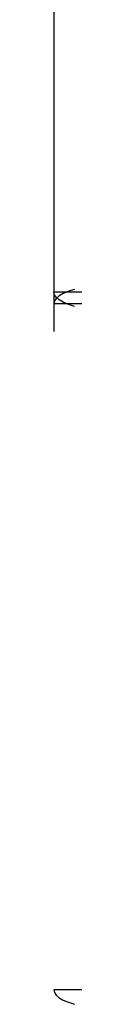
# Model space of a CAD drawing. Header units: inches. Extents: x 0 to 227, y 0 to 147.
# Tile 187 of 247: x 102.9353 to 102.9705, y 86.6719 to 88.3628. Entities that reach past the tile are written whole.
import ezdxf

# ---------------------------------------------------------------- set-up
doc = ezdxf.new("R2010")
doc.units = ezdxf.units.IN
doc.header["$LTSCALE"] = 12.466667
doc.header["$MEASUREMENT"] = 0
doc.linetypes.add('HIDDEN', pattern=[0.2, 0.1, -0.1])
doc.layers.add('DEFAULT_2', color=8, linetype='HIDDEN')

msp = doc.modelspace()

# ---------------------------------------------------------------- linework, layer by layer
at = {"layer": 'DEFAULT_2', "color": 8, "linetype": 'HIDDEN'}
for p, q in [((102.9353, 89.0737), (102.9353, 86.6965)), ((103.0578, 87.895), (102.9353, 87.895)), ((103.0578, 87.8751), (102.9353, 87.8751)), ((103.0578, 86.6965), (102.9353, 86.6965))]:
    msp.add_line(p, q, dxfattribs=at)
for points in [[(102.9712, 87.8997), (102.9605, 87.8963), (102.9517, 87.8925), (102.9446, 87.8884), (102.9395, 87.8841), (102.9364, 87.8797), (102.9353, 87.8751)], [(102.9712, 87.8704), (102.9605, 87.8739), (102.9517, 87.8776), (102.9446, 87.8817), (102.9395, 87.886), (102.9364, 87.8904), (102.9353, 87.895)], [(102.9353, 86.6965), (102.9364, 86.6919), (102.9395, 86.6875), (102.9446, 86.6832), (102.9517, 86.6791), (102.9605, 86.6753), (102.9712, 86.6719)]]:
    msp.add_lwpolyline(points, dxfattribs=at)

doc.saveas('drawing.dxf')
